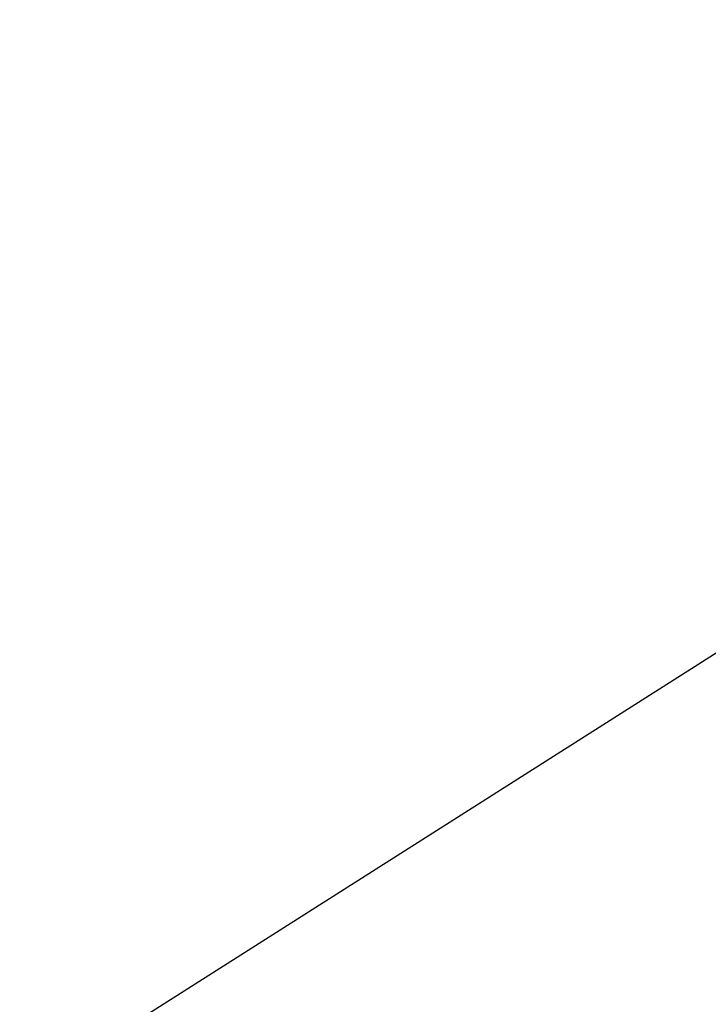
# Model space of a CAD drawing. Extents: x -219 to 381, y -9 to 31.
# Tile 139 of 256: x -0.61185 to -0.61014, y 18.24062 to 18.24307. Entities that reach past the tile are written whole.
import ezdxf

# ---------------------------------------------------------------- set-up
doc = ezdxf.new("R2010")
doc.units = 0
doc.header["$LTSCALE"] = 25.4
doc.layers.get('0').update_dxf_attribs({"color": 13, "linetype": 'CONTINUOUS'})

# ---------------------------------------------------------------- blocks, each defined once
blk = doc.blocks.new('IMPULSE-LED-S-8115_STL_1')
at = {"color": 250}
blk.add_line((-0.6795144, 18.1973896, 214.4333954), (-0.3597477, 18.4006233, 214.6521454), dxfattribs=at)
blk.add_line((-0.6795144, 18.1973896, 214.4333954), (-0.3597477, 18.4006233, 214.6521454), dxfattribs=at)
mesh = blk.add_polyface(dxfattribs=at)
corners = [(-0.4818851, 18.2420883, 3.6852767), (-0.5754017, 18.3930893, 3.6735737), (-0.7282566, 18.2783489, 3.5657899)]
mesh.append_faces([[corners[k] for k in face] for face in [(0, 1, 2)]], dxfattribs={"color": 250})
mesh = blk.add_polyface(dxfattribs=at)
corners = [(-0.4818851, 18.2420883, 3.6852767), (-0.6377069, 18.134346, 3.5759017), (-0.5774668, 18.0519218, 3.5819075)]
mesh.append_faces([[corners[k] for k in face] for face in [(0, 1, 2)]], dxfattribs={"color": 250})

msp = doc.modelspace()

# ---------------------------------------------------------------- block references
at = {"color": 0}
msp.add_blockref('IMPULSE-LED-S-8115_STL_1', (0, 0), dxfattribs=at)

doc.saveas('drawing.dxf')
